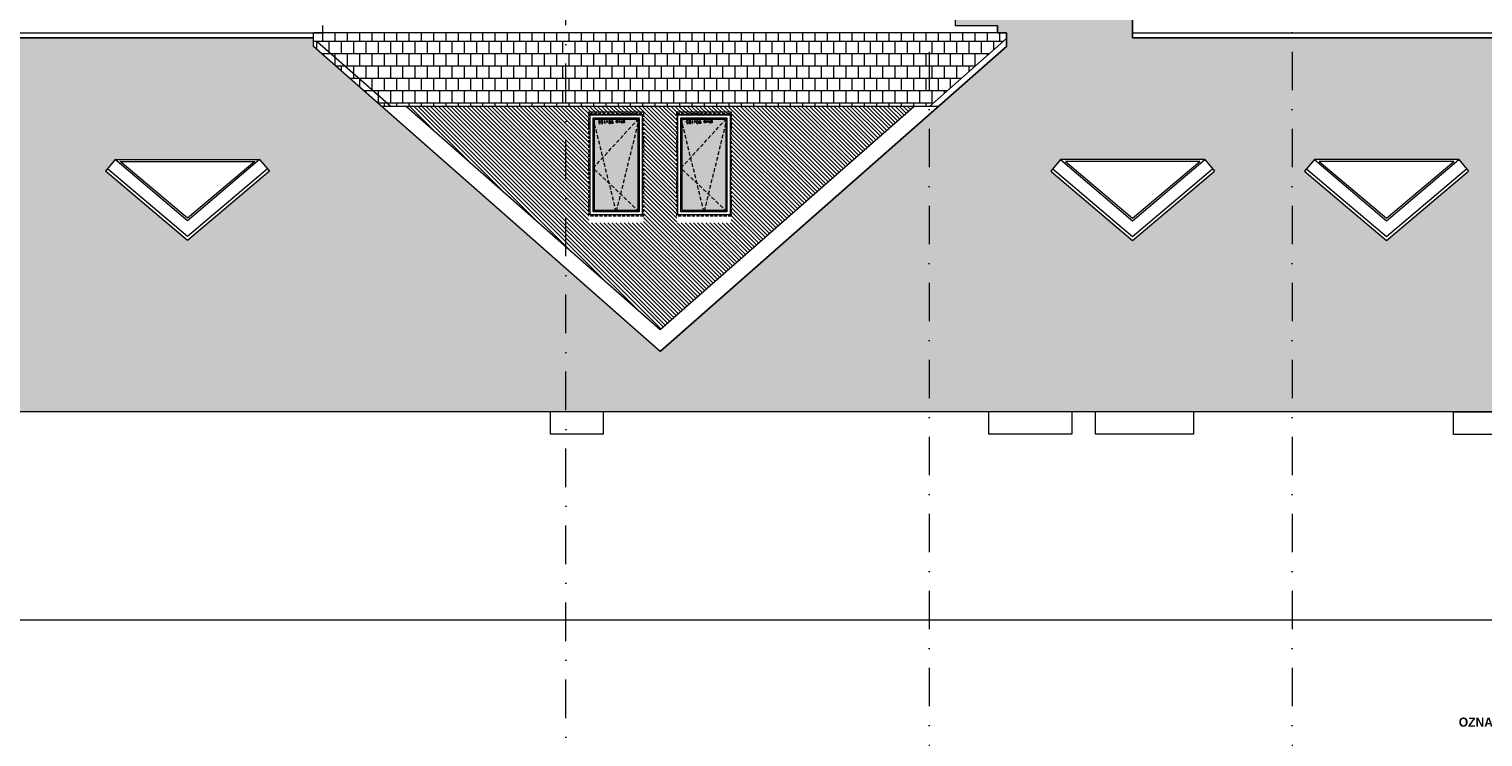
# Model space of a CAD drawing. Header units: millimetres. Extents: x -82287 to 177822, y -399756 to 0.
# Tile 198 of 228: x 51168 to 53569, y -193213 to -192045. Entities that reach past the tile are written whole.
import ezdxf
from ezdxf.enums import TextEntityAlignment as Align

# ---------------------------------------------------------------- set-up
doc = ezdxf.new("R2010")
doc.units = ezdxf.units.MM
doc.header["$MEASUREMENT"] = 0
for name, pattern in [('SUŁOSZOWA - PB 21 03$0$CACHE', [9.525, 6.35, -3.175]), ('SUŁOSZOWA - PB 21 03$0$CARKOVANA', [7.5, 5, -2.5]), ('SUŁOSZOWA - PB 21 03$0$DASHDOT', [25.4, 12.7, -6.35, 0, -6.35])]:
    doc.linetypes.add(name, pattern=pattern)
doc.layers.add('FL_XREF', color=252, linetype='Continuous')
for name, color, linetype, lineweight in [('SUŁOSZOWA - PB 21 03$0$! opisy okien elewacja', 251, 'Continuous', 0), ('SUŁOSZOWA - PB 21 03$0$!! 0_ Istn-okna', 251, 'Continuous', 0), ('SUŁOSZOWA - PB 21 03$0$!! 0_ Istn-widok', 251, 'Continuous', 0), ('SUŁOSZOWA - PB 21 03$0$!! 0_ Opis', 251, 'Continuous', 0), ('SUŁOSZOWA - PB 21 03$0$!! 0_ WIDOK ELEWACJA', 251, 'Continuous', 0), ('SUŁOSZOWA - PB 21 03$0$!! 0_Istn-drzwi', 251, 'Continuous', 0), ('SUŁOSZOWA - PB 21 03$0$!! 0_Opis_pom', 251, 'Continuous', 0), ('SUŁOSZOWA - PB 21 03$0$!! 1_ELEWACJA KOLOR', 251, 'Continuous', 0), ('SUŁOSZOWA - PB 21 03$0$!! 1_Hatch dach', 251, 'Continuous', 0), ('SUŁOSZOWA - PB 21 03$0$!! 1_OPIS POM NOWE', 251, 'Continuous', 0), ('SUŁOSZOWA - PB 21 03$0$!! 2_NOWE OKNA WIDOk - remont', 251, 'Continuous', 0), ('SUŁOSZOWA - PB 21 03$0$0-osie-liniA', 251, 'SUŁOSZOWA - PB 21 03$0$DASHDOT', 0)]:
    doc.layers.add(name, color=color, linetype=linetype, lineweight=lineweight)
doc.layers.add('SUŁOSZOWA - PB 21 03$0$!! 0_ramki', color=251, linetype='Continuous', lineweight=0, plot=False)
doc.styles.add('SUŁOSZOWA - PB 21 03$0$ARIAL', font='tahoma.ttf')
doc.styles.add('SUŁOSZOWA - PB 21 03$0$STYLE10', font='arialbd.ttf')
doc.styles.add('SUŁOSZOWA - PB 21 03$0$TXT', font='simplex.shx')
pattern_1 = [(0, (0, 0), (0, 20.32), []), (90, (0, 0), (-10.16, 20.32), [20.32, -20.32])]

# ---------------------------------------------------------------- blocks, each defined once
blk = doc.blocks.new('SUŁOSZOWA - PB 21 03$0$okno 90x180')
at = {"layer": 'SUŁOSZOWA - PB 21 03$0$!! 1_Hatch dach', "true_color": 0x575757}
h = blk.add_hatch(dxfattribs=at)
h.set_pattern_fill('DOTS', color=251)
h.set_pattern_definition([(0, (-9632.3096, -11392.1331), (0.79375, 1.5875), [0, -1.5875])])
h.paths.add_polyline_path([(9, -20), (81, -20), (81, -171), (9, -171)])
at = {"layer": 'SUŁOSZOWA - PB 21 03$0$!! 0_ Istn-okna', "linetype": 'SUŁOSZOWA - PB 21 03$0$CARKOVANA', "lineweight": 5}
blk.add_lwpolyline([(0, -11), (90, -11), (90, -180), (0, -180)], close=True, dxfattribs=at)
at = {"layer": 'SUŁOSZOWA - PB 21 03$0$!! 0_ Istn-okna'}
for points in [[(2, -13), (88, -13), (88, -178), (2, -178)], [(7, -18), (83, -18), (83, -173), (7, -173)], [(9, -20), (81, -20), (81, -171), (9, -171)], [(0, -178), (90, -178), (90, -183), (0, -183)]]:
    blk.add_lwpolyline(points, close=True, dxfattribs=at)
at = {"layer": 'SUŁOSZOWA - PB 21 03$0$!! 1_Hatch dach', "color": 251, "linetype": 'SUŁOSZOWA - PB 21 03$0$CACHE', "true_color": 0x575757}
for points in [[(7, -173), (45, -18), (83, -173)], [(7, -18), (83, -90), (7, -173)]]:
    blk.add_lwpolyline(points, dxfattribs=at)
at = {"insert": (30.1, -163.6), "char_height": 5, "attachment_point": 1, "style": 'SUŁOSZOWA - PB 21 03$0$TXT'}
blk.add_mtext_dynamic_manual_height_columns('okno 90x165', width=52.63, gutter_width=75, heights=[0], dxfattribs=at)
blk = doc.blocks.new('SUŁOSZOWA - PB 21 03$0$BLOK OSIE A-B PN')
at = {"layer": 'SUŁOSZOWA - PB 21 03$0$0-osie-liniA', "ltscale": 5}
for points in [[(51992.2, -184306.7), (51992.2, -182063)], [(52592.2, -182063), (52592.2, -184306.7)], [(53191.2, -182063), (53191.2, -184306.7)]]:
    blk.add_lwpolyline(points, dxfattribs=at)
blk = doc.blocks.new('SUŁOSZOWA - PB 21 03')
at = {"layer": 'SUŁOSZOWA - PB 21 03$0$!! 1_ELEWACJA KOLOR'}
h = blk.add_hatch(dxfattribs=at)
h.set_pattern_fill('ANSI31', color=251, scale=1.5, angle=90)
h.set_pattern_definition([(135, (130878.9713, -432804.355), (-3.367596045, -3.367596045), [])])
h.paths.add_polyline_path([(52566.52941, -192225.00465), (51728.89344, -192225.00465), (52147.71142, -192593.56448)])
h.paths.add_polyline_path([(52030.21142, -192237.00465), (52120.21142, -192237.00465), (52120.21142, -192417.00465), (52030.21142, -192417.00465)], flags=16)
h.paths.add_polyline_path([(52032.21142, -192239.00465), (52118.21142, -192239.00465), (52118.21142, -192415.00465), (52032.21142, -192415.00465)], flags=0)
h.paths.add_polyline_path([(52037.21142, -192244.00465), (52113.21142, -192244.00465), (52113.21142, -192410.00465), (52037.21142, -192410.00465)], flags=0)
h.paths.add_polyline_path([(52039.21142, -192252.74149), (52037.66926, -192246.00465), (52111.3801, -192246.00465), (52113.21142, -192244.00465), (52111.21142, -192252.74149), (52111.21142, -192407.82044), (52111.3801, -192408.00465), (52075.66926, -192408.00465), (52075.21142, -192410.00465), (52074.75359, -192408.00465), (52039.21142, -192408.00465), (52039.21142, -192329.18886), (52037.21142, -192327.00465), (52039.21142, -192324.82044)], flags=0)
h.paths.add_polyline_path([(52175.21142, -192237.00465), (52265.21142, -192237.00465), (52265.21142, -192417.00465), (52175.21142, -192417.00465)], flags=16)
h.paths.add_polyline_path([(52177.21142, -192239.00465), (52263.21142, -192239.00465), (52263.21142, -192415.00465), (52177.21142, -192415.00465)], flags=0)
h.paths.add_polyline_path([(52182.21142, -192244.00465), (52258.21142, -192244.00465), (52258.21142, -192410.00465), (52182.21142, -192410.00465)], flags=0)
h.paths.add_polyline_path([(52184.21142, -192252.74149), (52182.66926, -192246.00465), (52256.3801, -192246.00465), (52258.21142, -192244.00465), (52256.21142, -192252.74149), (52256.21142, -192407.82044), (52256.3801, -192408.00465), (52220.66926, -192408.00465), (52220.21142, -192410.00465), (52219.75359, -192408.00465), (52184.21142, -192408.00465), (52184.21142, -192329.18886), (52182.21142, -192327.00465), (52184.21142, -192324.82044)], flags=0)
h.paths.add_polyline_path([(52091.38367, -192247.16428), (52041.26462, -192247.16428), (52041.26462, -192254.66428), (52091.38367, -192254.66428)], flags=8)
h.paths.add_polyline_path([(52236.38367, -192247.16428), (52186.26462, -192247.16428), (52186.26462, -192254.66428), (52236.38367, -192254.66428)], flags=8)
at = {"layer": 'SUŁOSZOWA - PB 21 03$0$!! 1_Hatch dach'}
h = blk.add_hatch(dxfattribs=at)
h.set_pattern_fill('AR-B88', color=8, scale=0.1)
h.set_pattern_definition(pattern_1)
h.paths.add_polyline_path([(51367.40264, -192446.46829), (51232.09142, -192332.02298), (51248.23597, -192312.93493), (51486.5693, -192312.93493), (51502.71385, -192332.02298)], flags=16)
h.paths.add_polyline_path([(51367.40264, -192413.72529), (51248.23597, -192312.93493), (51486.5693, -192312.93493)], flags=0)
h.paths.add_polyline_path([(51367.40264, -192409.79613), (51256.42847, -192315.93493), (51478.3768, -192315.93493)], flags=0)
h.paths.add_polyline_path([(51083.54718, -192332.02298), (50948.23597, -192446.46829), (50812.92476, -192332.02298), (50829.0693, -192312.93493), (51067.40264, -192312.93493)], flags=16)
h.paths.add_polyline_path([(51067.40264, -192312.93493), (50948.23597, -192413.72529), (50829.0693, -192312.93493)], flags=0)
h.paths.add_polyline_path([(51059.21014, -192315.93493), (50948.23597, -192409.79613), (50837.2618, -192315.93493)], flags=0)
h.paths.add_polyline_path([(50664.38051, -192332.02298), (50529.0693, -192446.46829), (50393.75809, -192332.02298), (50409.90264, -192312.93493), (50648.23597, -192312.93493)], flags=16)
h.paths.add_polyline_path([(50648.23597, -192312.93493), (50529.0693, -192413.72529), (50409.90264, -192312.93493)], flags=0)
h.paths.add_polyline_path([(50640.04347, -192315.93493), (50529.0693, -192409.79613), (50418.09513, -192315.93493)], flags=0)
h.paths.add_polyline_path([(52792.709, -192332.02298), (52808.85355, -192312.93493), (53047.18688, -192312.93493), (53063.33142, -192332.02298), (52928.02021, -192446.46829)], flags=16)
h.paths.add_polyline_path([(52808.85355, -192312.93493), (53047.18688, -192312.93493), (52928.02021, -192413.72529)], flags=0)
h.paths.add_polyline_path([(52817.04604, -192315.93493), (53038.99438, -192315.93493), (52928.02021, -192409.79613)], flags=0)
h.paths.add_polyline_path([(50038.0127, -192302.56409), (49868.0127, -192302.56409), (49868.0127, -192183.56409), (50038.0127, -192183.56409)], flags=0)
h.paths.add_polyline_path([(50031.0127, -192295.56409), (49955.5127, -192295.56409), (49955.5127, -192190.56409), (50031.0127, -192190.56409)], flags=0)
h.paths.add_polyline_path([(50029.0127, -192294.10453), (50028.27215, -192293.56409), (49993.98174, -192293.56409), (49993.2627, -192295.56409), (49992.54365, -192293.56409), (49957.70317, -192293.56409), (49957.70317, -192196.65679), (49956.23174, -192192.56409), (50028.16572, -192192.56409), (50031.0127, -192190.56409), (50029.0127, -192196.127)], flags=0)
h.paths.add_polyline_path([(53211.87567, -192332.02298), (53228.02021, -192312.93493), (53466.35355, -192312.93493), (53482.49809, -192332.02298), (53347.18688, -192446.46829)], flags=16)
h.paths.add_polyline_path([(49950.5127, -192295.56409), (49875.0127, -192295.56409), (49875.0127, -192190.56409), (49950.5127, -192190.56409)], flags=0)
h.paths.add_polyline_path([(49948.32223, -192293.56409), (49913.48174, -192293.56409), (49912.7627, -192295.56409), (49912.04365, -192293.56409), (49877.75324, -192293.56409), (49877.0127, -192294.10453), (49877.0127, -192196.127), (49875.0127, -192190.56409), (49877.85967, -192192.56409), (49949.79365, -192192.56409), (49948.32223, -192196.65679)], flags=0)
h.paths.add_polyline_path([(53228.02021, -192312.93493), (53466.35355, -192312.93493), (53347.18688, -192413.72529)], flags=0)
h.paths.add_polyline_path([(53236.21271, -192315.93493), (53458.16105, -192315.93493), (53347.18688, -192409.79613)], flags=0)
h.paths.add_polyline_path([(49738.0127, -192302.56409), (49568.0127, -192302.56409), (49568.0127, -192183.56409), (49738.0127, -192183.56409)], flags=0)
h.paths.add_polyline_path([(49731.0127, -192295.56409), (49655.5127, -192295.56409), (49655.5127, -192190.56409), (49731.0127, -192190.56409)], flags=0)
h.paths.add_polyline_path([(49729.0127, -192294.10453), (49728.27215, -192293.56409), (49693.98174, -192293.56409), (49693.2627, -192295.56409), (49692.54365, -192293.56409), (49657.70317, -192293.56409), (49657.70317, -192196.65679), (49656.23174, -192192.56409), (49728.16572, -192192.56409), (49731.0127, -192190.56409), (49729.0127, -192196.127)], flags=0)
h.paths.add_polyline_path([(49650.5127, -192295.56409), (49575.0127, -192295.56409), (49575.0127, -192190.56409), (49650.5127, -192190.56409)], flags=0)
h.paths.add_polyline_path([(49648.32223, -192293.56409), (49613.48174, -192293.56409), (49612.7627, -192295.56409), (49612.04365, -192293.56409), (49577.75324, -192293.56409), (49577.0127, -192294.10453), (49577.0127, -192196.127), (49575.0127, -192190.56409), (49577.85967, -192192.56409), (49649.79365, -192192.56409), (49648.32223, -192196.65679)], flags=0)
h.paths.add_polyline_path([(53631.04234, -192332.02298), (53647.18688, -192312.93493), (53885.52021, -192312.93493), (53901.66476, -192332.02298), (53766.35355, -192446.46829)], flags=16)
h.paths.add_polyline_path([(53647.18688, -192312.93493), (53885.52021, -192312.93493), (53766.35355, -192413.72529)], flags=0)
h.paths.add_polyline_path([(53655.37938, -192315.93493), (53877.32771, -192315.93493), (53766.35355, -192409.79613)], flags=0)
h.paths.add_polyline_path([(49438.0127, -192302.56409), (49268.0127, -192302.56409), (49268.0127, -192183.56409), (49438.0127, -192183.56409)], flags=0)
h.paths.add_polyline_path([(49431.0127, -192295.56409), (49355.5127, -192295.56409), (49355.5127, -192190.56409), (49431.0127, -192190.56409)], flags=0)
h.paths.add_polyline_path([(49429.0127, -192294.10453), (49428.27215, -192293.56409), (49393.98174, -192293.56409), (49393.2627, -192295.56409), (49392.54365, -192293.56409), (49357.70317, -192293.56409), (49357.70317, -192196.65679), (49356.23174, -192192.56409), (49428.16572, -192192.56409), (49431.0127, -192190.56409), (49429.0127, -192196.127)], flags=0)
h.paths.add_polyline_path([(49350.5127, -192295.56409), (49275.0127, -192295.56409), (49275.0127, -192190.56409), (49350.5127, -192190.56409)], flags=0)
h.paths.add_polyline_path([(49348.32223, -192293.56409), (49313.48174, -192293.56409), (49312.7627, -192295.56409), (49312.04365, -192293.56409), (49277.75324, -192293.56409), (49277.0127, -192294.10453), (49277.0127, -192196.127), (49275.0127, -192190.56409), (49277.85967, -192192.56409), (49349.79365, -192192.56409), (49348.32223, -192196.65679)], flags=0)
h.paths.add_polyline_path([(49128.71142, -192302.56409), (48958.71142, -192302.56409), (48958.71142, -192183.56409), (49128.71142, -192183.56409)], flags=0)
h.paths.add_polyline_path([(49121.71142, -192295.56409), (49046.21142, -192295.56409), (49046.21142, -192190.56409), (49121.71142, -192190.56409)], flags=0)
h.paths.add_polyline_path([(49119.71142, -192294.10453), (49118.97088, -192293.56409), (49084.68047, -192293.56409), (49083.96142, -192295.56409), (49083.24238, -192293.56409), (49048.40189, -192293.56409), (49048.40189, -192196.65679), (49046.93047, -192192.56409), (49118.86445, -192192.56409), (49121.71142, -192190.56409), (49119.71142, -192196.127)], flags=0)
h.paths.add_polyline_path([(49041.21142, -192295.56409), (48965.71142, -192295.56409), (48965.71142, -192190.56409), (49041.21142, -192190.56409)], flags=0)
h.paths.add_polyline_path([(49039.02095, -192293.56409), (49004.18047, -192293.56409), (49003.46142, -192295.56409), (49002.74238, -192293.56409), (48968.45197, -192293.56409), (48967.71142, -192294.10453), (48967.71142, -192196.127), (48965.71142, -192190.56409), (48968.5584, -192192.56409), (49040.49238, -192192.56409), (49039.02095, -192196.65679)], flags=0)
h.paths.add_polyline_path([(49049.88367, -192193.72372), (48997.85986, -192193.72372), (48997.85986, -192201.22372), (49049.88367, -192201.22372)], flags=8)
h.paths.add_polyline_path([(49359.18494, -192193.72372), (49307.16113, -192193.72372), (49307.16113, -192201.22372), (49359.18494, -192201.22372)], flags=8)
h.paths.add_polyline_path([(49659.18494, -192193.72372), (49607.16113, -192193.72372), (49607.16113, -192201.22372), (49659.18494, -192201.22372)], flags=8)
h.paths.add_polyline_path([(49959.18494, -192193.72372), (49907.16113, -192193.72372), (49907.16113, -192201.22372), (49959.18494, -192201.22372)], flags=8)
h.paths.add_polyline_path([(50129.71142, -192112.04828), (50129.71142, -192729.00465), (55097.71142, -192729.00465), (55097.71142, -192112.04828), (52927.71142, -192112.04828), (52927.71142, -191847.63705), (52634.71142, -191847.63705), (52634.71142, -192091.41588), (52704.71142, -192091.41588), (52704.71142, -192103.40448), (52719.71142, -192103.40448), (52719.71142, -192126.2539), (52147.71142, -192629.6139), (51575.71142, -192126.2539), (51575.71142, -192112.04828)])
h = blk.add_hatch(dxfattribs=at)
h.set_pattern_fill('AR-B88', color=8, scale=0.1)
h.set_pattern_definition(pattern_1)
h.paths.add_polyline_path([(52719.71142, -192112.93324), (52719.71142, -192103.40448), (52704.71142, -192103.40448), (51575.71142, -192103.40448), (51575.71142, -192126.2539), (51687.92818, -192225.00465), (52592.35755, -192225.00465)])
at = {"layer": 'SUŁOSZOWA - PB 21 03$0$! opisy okien elewacja'}
for points in [[(50129.71142, -192729.00465), (55097.71142, -192729.00465), (55097.71142, -192112.04828), (52927.71142, -192112.04828), (52927.71142, -191847.63705), (52634.71142, -191847.63705), (52634.71142, -192091.41588), (52704.71142, -192091.41588), (52704.71142, -192103.40448), (52719.71142, -192103.40448), (52719.71142, -192126.2539), (52147.71142, -192629.6139), (51575.71142, -192126.2539), (51575.71142, -192112.04828), (48811.71142, -192112.04828), (48811.71142, -192729.00465), (50104.71142, -192729.00465)], [(51248.23597, -192312.93493), (51486.5693, -192312.93493)], [(53047.18688, -192312.93493), (52808.85355, -192312.93493)], [(53466.35355, -192312.93493), (53228.02021, -192312.93493)]]:
    blk.add_lwpolyline(points, dxfattribs=at)
at = {"layer": 'SUŁOSZOWA - PB 21 03$0$!! 0_ Istn-widok'}
for points in [[(52053.71142, -192766.00465), (51966.71142, -192766.00465), (51966.71142, -192729.00465), (52053.71142, -192729.00465)], [(52827.71142, -192766.00465), (52690.71142, -192766.00465), (52690.71142, -192729.00465), (52827.71142, -192729.00465)], [(53028.71142, -192766.00465), (52866.71142, -192766.00465), (52866.71142, -192729.00465), (53028.71142, -192729.00465)], [(53544.71142, -192766.50465), (53457.71142, -192766.50465), (53457.71142, -192729.50465), (53544.71142, -192729.50465)]]:
    blk.add_lwpolyline(points, close=True, dxfattribs=at)
at = {"layer": 'SUŁOSZOWA - PB 21 03$0$!! 0_ WIDOK ELEWACJA'}
for p, q in [((51367.40264, -192413.72529), (51248.23597, -192312.93493)), ((51486.5693, -192312.93493), (51367.40264, -192413.72529)), ((52808.85355, -192312.93493), (52928.02021, -192413.72529)), ((52928.02021, -192413.72529), (53047.18688, -192312.93493)), ((53228.02021, -192312.93493), (53347.18688, -192413.72529)), ((53347.18688, -192413.72529), (53466.35355, -192312.93493)), ((51367.40264, -192446.46829), (51232.09142, -192332.02298)), ((51367.40264, -192439.91969), (51235.32033, -192328.20537)), ((51499.48494, -192328.20537), (51367.40264, -192439.91969)), ((51502.71385, -192332.02298), (51367.40264, -192446.46829)), ((52792.709, -192332.02298), (52928.02021, -192446.46829)), ((52795.93791, -192328.20537), (52928.02021, -192439.91969)), ((52928.02021, -192439.91969), (53060.10252, -192328.20537)), ((52928.02021, -192446.46829), (53063.33142, -192332.02298)), ((53211.87567, -192332.02298), (53347.18688, -192446.46829)), ((53215.10458, -192328.20537), (53347.18688, -192439.91969)), ((53347.18688, -192439.91969), (53479.26918, -192328.20537)), ((53347.18688, -192446.46829), (53482.49809, -192332.02298))]:
    blk.add_line(p, q, dxfattribs=at)
for points in [[(52927.71142, -191827.00465), (52927.71142, -192112.04828)], [(48801.71142, -192103.40448), (51590.71142, -192103.40448)], [(51575.71142, -192126.2539), (51575.71142, -192103.40448), (51590.71142, -192103.40448)], [(52704.71142, -192103.40448), (51575.71142, -192103.40448)], [(51590.71142, -192103.40448), (51590.71142, -192091.41588)], [(52704.71142, -192103.40448), (52704.71142, -192091.41588)], [(52719.71142, -192126.2539), (52719.71142, -192103.40448), (52704.71142, -192103.40448)], [(52927.71142, -192103.40448), (55107.71142, -192103.40448)], [(48801.71142, -192112.04828), (51575.71142, -192112.04828)], [(52147.71142, -192629.6139), (51575.71142, -192126.2539)], [(51703.0653, -192225.00465), (51582.3177, -192118.74677)], [(52147.71142, -192629.6139), (52719.71142, -192126.2539)], [(52592.35755, -192225.00465), (52719.71142, -192112.93324)], [(52927.71142, -192112.04828), (55107.71142, -192112.04828)], [(52607.49467, -192225.00465), (51687.92818, -192225.00465)], [(51728.89344, -192225.00465), (52147.71142, -192593.56448), (52566.52941, -192225.00465)], [(48801.71142, -192729.00465), (55107.71142, -192729.00465)]]:
    blk.add_lwpolyline(points, dxfattribs=at)
for points in [[(51367.40264, -192413.72529), (51248.23597, -192312.93493), (51486.5693, -192312.93493)], [(51367.40264, -192409.79613), (51256.42847, -192315.93493), (51478.3768, -192315.93493)], [(52928.02021, -192413.72529), (53047.18688, -192312.93493), (52808.85355, -192312.93493)], [(52928.02021, -192409.79613), (53038.99438, -192315.93493), (52817.04604, -192315.93493)], [(53347.18688, -192413.72529), (53466.35355, -192312.93493), (53228.02021, -192312.93493)], [(53347.18688, -192409.79613), (53458.16105, -192315.93493), (53236.21271, -192315.93493)]]:
    blk.add_lwpolyline(points, close=True, dxfattribs=at)
at = {"layer": 'SUŁOSZOWA - PB 21 03$0$!! 0_Istn-drzwi'}
for points in [[(51248.23597, -192312.93493), (51232.09142, -192332.02298)], [(51486.5693, -192312.93493), (51502.71385, -192332.02298)], [(52808.85355, -192312.93493), (52792.709, -192332.02298)], [(53047.18688, -192312.93493), (53063.33142, -192332.02298)], [(53228.02021, -192312.93493), (53211.87567, -192332.02298)], [(53466.35355, -192312.93493), (53482.49809, -192332.02298)]]:
    blk.add_lwpolyline(points, dxfattribs=at)
at = {"layer": 'SUŁOSZOWA - PB 21 03$0$!! 0_ramki'}
blk.add_lwpolyline([(48191.01382, -190618.54154), (55530.76451, -190618.54154), (55530.76451, -193073.18237), (48191.01382, -193073.18237)], close=True, dxfattribs=at)
blk.add_blockref('SUŁOSZOWA - PB 21 03$0$BLOK OSIE A-B PN', (0, -9182.23287))
at = {"layer": 'SUŁOSZOWA - PB 21 03$0$!! 2_NOWE OKNA WIDOk - remont', "rotation": 180}
for p in [(52120.21142, -192417.00465), (52265.21142, -192417.00465)]:
    blk.add_blockref('SUŁOSZOWA - PB 21 03$0$okno 90x180', p, dxfattribs=at)
at = {"layer": 'SUŁOSZOWA - PB 21 03$0$!! 0_ Opis', "ltscale": 0.7, "style": 'SUŁOSZOWA - PB 21 03$0$STYLE10', "width": 0.95}
blk.add_text('OZNACZENIA', height=15, dxfattribs=at).set_placement((53466.44614, -193249.06513))
at = {"layer": 'SUŁOSZOWA - PB 21 03$0$!! 0_Opis_pom', "ltscale": 0.7, "style": 'SUŁOSZOWA - PB 21 03$0$ARIAL'}
for tag, p in [('B0,19', (52679.2094, -194257.55204)), ('B2,12', (73342.49259, -194413.89249)), ('B2,14', (73874.0461, -194402.0887)), ('B1,21', (60405.50261, -194427.18207)), ('B2,11', (73069.01144, -194438.89383)), ('B2,16', (75195.07765, -194441.83446)), ('B0,15', (51514.15008, -194461.8073)), ('A1,1', (58808.06672, -194460.94161)), ('A1,16', (59129.54925, -194448.08429)), ('B1/17', (59524.53699, -194450.37428)), ('B1,19', (59914.81903, -194448.15658)), ('1,22', (60947.33929, -194456.1144)), ('1,23', (61575.22173, -194450.37428)), ('B2,19.1', (76701.67035, -194466.03695)), ('B3,7', (87459.81312, -194465.07097)), ('B3,3', (88235.73906, -194465.79732)), ('B0,18', (52071.43815, -194478.40179)), ('B1,18', (59715.51745, -194473.87108)), ('B1,20', (60198.53687, -194490.17374)), ('B2,10', (72728.63362, -194489.37283)), ('B2,15', (74566.38885, -194487.81114)), ('B2,17', (75506.7465, -194471.3759)), ('B3,6', (86826.65132, -194483.15512)), ('B3,8', (90006.66539, -194478.47972)), ('A0,6', (49094.40602, -194505.72387)), ('A1,6', (58565.96262, -194514.50753)), ('B1,1', (61908.24378, -194515.48656)), ('A2,5', (72452.45009, -194505.90583)), ('B2,13', (73649.91716, -194500.01242)), ('A0,5', (49399.71914, -194533.19455)), ('A0,4', (49692.81919, -194517.93289)), ('A0,3', (49906.53818, -194524.03766)), ('B0,20', (53125.45224, -194527.8835)), ('B0,21', (53847.26622, -194535.08002)), ('B0,22', (54187.56644, -194519.04308)), ('B1,3', (62229.35503, -194604.49851)), ('B2,18', (75922.43604, -194612.23635)), ('B2,19', (77152.69039, -194617.53776)), ('A3,4', (85509.27934, -194642.47136)), ('B0,24B', (54824.42896, -194684.26784)), ('B0,13', (50367.63944, -194706.5583)), ('B0,16', (51457.40872, -194704.43091)), ('B0,17', (51897.58569, -194706.77195)), ('B1,4', (63476.45184, -194691.11207)), ('A2,4', (71695.75649, -194707.44268)), ('A1,5', (58149.22649, -194724.80163)), ('A2.1', (72371.45884, -194731.56251)), ('B0,23', (54542.05776, -194742.93939)), ('A1,2', (58744.42262, -194746.622)), ('B1,2D', (60756.29674, -194750.92727)), ('B0,14', (50962.60809, -194789.06568)), ('A1,15', (59129.54925, -194780.73348)), ('B1,4', (63483.03852, -194791.04365)), ('A3.1', (86079.08704, -194786.62422)), ('A0,2', (49295.91259, -194810.95246)), ('B0,7', (52851.95551, -194845.56115)), ('B1,2B', (62374.83512, -194841.86715)), ('B2.7', (74548.27897, -194836.12781)), ('B3,2', (89035.72921, -194837.99287)), ('B1,2A', (61803.35407, -194869.27513)), ('B0,8', (51561.38742, -194890.27848)), ('A1,3', (58810.05243, -195008.83917)), ('A3.2', (86016.50296, -195004.88875)), ('A0,10', (49695.87246, -195042.9259)), ('A0,1', (49914.27925, -195025.82804)), ('B0,17', (51225.06492, -195049.74007)), ('B2.2', (74976.1855, -195068.47988)), ('A0,7', (49042.50308, -195082.6056)), ('B0,6', (52110.41055, -195069.39267)), ('B1,8', (61403.63433, -195071.25189)), ('A2.2', (72371.45884, -195070.78713)), ('B3,11', (88623.94853, -195099.23575)), ('B3,4', (87612.56208, -195132.78192)), ('B3,5', (86839.47632, -195174.05241)), ('B0,12', (50313.60595, -195207.52936)), ('B0,11', (50726.178, -195219.06638)), ('B1,6', (63686.26823, -195231.3997)), ('B3,10', (89778.42161, -195220.68871)), ('B0,10', (51476.34179, -195259.44699)), ('B0,24A', (54359.17011, -195245.97867)), ('A1,4', (58093.66276, -195250.96213)), ('B3,9', (90479.74099, -195260.18621)), ('A0,11', (49643.96951, -195271.84772)), ('B1,14', (59332.54805, -195280.73534)), ('A0,8', (49042.50308, -195293.21363)), ('B0,9', (51798.4912, -195291.17482)), ('B2,21', (75970.16114, -195290.81005)), ('B0,3', (52068.59538, -195319.60465)), ('B1,13', (60186.62513, -195314.46953)), ('B1,10', (60892.94126, -195319.45825)), ('B1,5', (63419.22943, -195317.21026)), ('A2.3', (71832.37045, -195318.78232)), ('B2,9', (73175.51251, -195317.21162)), ('B2,4', (74493.5947, -195318.7733)), ('B2,3', (74674.2815, -195319.28036)), ('A3,3', (85569.83931, -195318.78232)), ('B3,1', (88723.65615, -195329.98594)), ('B1,9', (61058.12383, -195344.48743)), ('B2,8', (73894.209, -195338.18956)), ('B2.1', (75304.74121, -195348.36327)), ('B2,20', (77211.021, -195343.82367)), ('B0,2', (52227.2348, -195357.98297)), ('B1,2C', (61827.40698, -195369.02625)), ('B1,7', (62134.52151, -195372.05069)), ('B0,1', (53061.17304, -195403.85659)), ('A0,9', (49001.50444, -195413.15723)), ('A0,12', (49689.76592, -195485.50737)), ('B0,4', (52224.78303, -195500.96352)), ('B1,11', (61050.00078, -195512.89565)), ('B2,5', (74686.48999, -195507.24036)), ('B1,12', (60864.00751, -195544.00738)), ('B0,5', (52066.14362, -195556.83806)), ('B2,6', (74499.29165, -195549.55175)), ('C2,2', (74812.78942, -195865.8959)), ('C1,3', (61091.58871, -195973.27844)), ('C0,2A', (52278.30875, -196050.48297)), ('C0,1', (52808.36775, -196132.34208)), ('C1,2', (61690.27405, -196439.72387)), ('C1,1', (62060.59754, -196465.28533)), ('C3,1', (88979.71614, -196545.67785)), ('C0,2B', (53028.88223, -196668.8019)), ('C1,4', (61008.68123, -196686.32122)), ('C2,1', (75334.65984, -196786.2197)), ('C2,3', (74834.65119, -196933.26657)), ('C1,5', (61062.7252, -196991.42453)), ('C1,10', (62127.38542, -196998.81344)), ('C1,9', (62147.33751, -197289.53424)), ('C0,3', (52181.98562, -197341.92176)), ('C1,6', (61131.41824, -197329.69535)), ('D1,1', (73931.12245, -197584.03121)), ('C0,4', (52345.96562, -197596.60561)), ('D0,18', (60296.49264, -197617.95269)), ('C2,4', (75243.70451, -197663.89)), ('D0,7', (59141.53804, -197722.84718)), ('D0,3', (59562.25866, -197751.14316)), ('D0,17', (60701.16801, -197741.44864)), ('C1,7', (61222.2575, -197737.18052)), ('D1,6', (72757.78643, -197751.22612)), ('D1,4', (73157.19908, -197744.29721)), ('D0,6', (58741.71849, -197802.61699)), ('D0,10', (58357.73602, -197820.93991)), ('D,09', (59195.67196, -197881.51243)), ('C0,5', (52269.72696, -197902.4362)), ('C0,6', (52872.93793, -197917.07354)), ('D0,2', (59943.06082, -197917.06725)), ('D1,3', (73475.28953, -197924.29875)), ('D0,16', (60721.3534, -197935.2949)), ('D0,8', (59058.9008, -197963.64925)), ('D0,5', (59448.52586, -197969.8061)), ('C2,5', (74555.08284, -197988.7886)), ('D1,5', (73291.61607, -197999.29956)), ('D0,4', (59655.02693, -198042.2589)), ('D0,15', (60692.12223, -198127.4643)), ('D0,1', (59931.33074, -198173.12806)), ('D1,2', (73578.07819, -198172.30068)), ('D0,11', (58161.27105, -198211.45823)), ('D0,12', (58250.99458, -198537.17631)), ('D0,13', (58250.99458, -198764.99605)), ('D1,7', (71854.87376, -198786.88467)), ('D0,14', (59130.08589, -198795.3373)), ('D1,8', (71715.35366, -199212.44512))]:
    blk.add_attdef(tag, text='', height=11.968, dxfattribs=at).set_placement(p, align=Align.MIDDLE_CENTER)
at = {"layer": 'SUŁOSZOWA - PB 21 03$0$!! 1_OPIS POM NOWE', "style": 'SUŁOSZOWA - PB 21 03$0$ARIAL'}
for tag, p in [('C1.7A', (61271.6179, -197538.30303)), ('C2.5B', (74970.66097, -197546.70728)), ('C2,5C', (74903.71123, -197659.13664)), ('C2.4', (75374.07862, -197726.11453)), ('D1,2B', (74322.25834, -197791.43247)), ('C1.7C', (61260.26049, -197811.38428)), ('C1.8B', (61588.27341, -197817.62151)), ('C1.8A', (61884.42005, -197818.94854)), ('C1.7B', (61322.12354, -197933.89849)), ('C2,5A', (74943.41937, -197993.49482)), ('E1.2', (62164.78326, -198139.98688)), ('E1.5E', (62692.10372, -198153.27854)), ('D1,2C', (73419.9359, -198156.57844)), ('E2.9', (75361.45041, -198161.88904)), ('E2.7', (76022.45692, -198162.26272)), ('E3.1', (88990.58975, -198158.87886)), ('E1.5D', (62993.60773, -198185.416)), ('D1,2A', (74280.17915, -198172.30068)), ('E1.1', (61330.46191, -198191.9806)), ('E1.5C', (63016.9343, -198246.3437)), ('E1.5B', (63264.15117, -198307.8661)), ('E3.2', (88781.41347, -198385.24275)), ('E1.6', (61022.6264, -198421.00827)), ('E2.2', (74782.75417, -198427.85813)), ('E2.8', (75757.29014, -198437.09188)), ('E2.6', (76531.8031, -198444.40756)), ('E3.4', (89392.22607, -198450.03942)), ('E1.5A', (63049.47589, -198456.39852)), ('E1.5F', (62736.15118, -198589.14592)), ('E1.5G', (62892.39981, -198586.12622)), ('E1,4', (61888.25021, -198652.6996)), ('E2.1', (75803.99631, -198697.05773)), ('E1.5L', (63297.7633, -198733.65678)), ('E1.3', (61058.5992, -198806.28147)), ('E1.5H', (62893.53005, -198830.01758)), ('E2,3', (74778.52304, -198843.9541)), ('E3.3', (89150.95684, -198867.32581)), ('E1.5K', (63266.15427, -198904.67789)), ('E1.5I', (62723.74907, -199005.87002)), ('E2.4', (75135.87669, -199083.20857)), ('E2.5', (76615.04061, -199164.91143)), ('E1.5J', (63204.25187, -199215.697))]:
    blk.add_attdef(tag, text='', height=11.968, dxfattribs=at).set_placement(p, align=Align.MIDDLE_CENTER)

msp = doc.modelspace()

# ---------------------------------------------------------------- block references
at = {"layer": 'FL_XREF'}
msp.add_blockref('SUŁOSZOWA - PB 21 03', (62.3, 52.9), dxfattribs=at)

doc.saveas('drawing.dxf')
